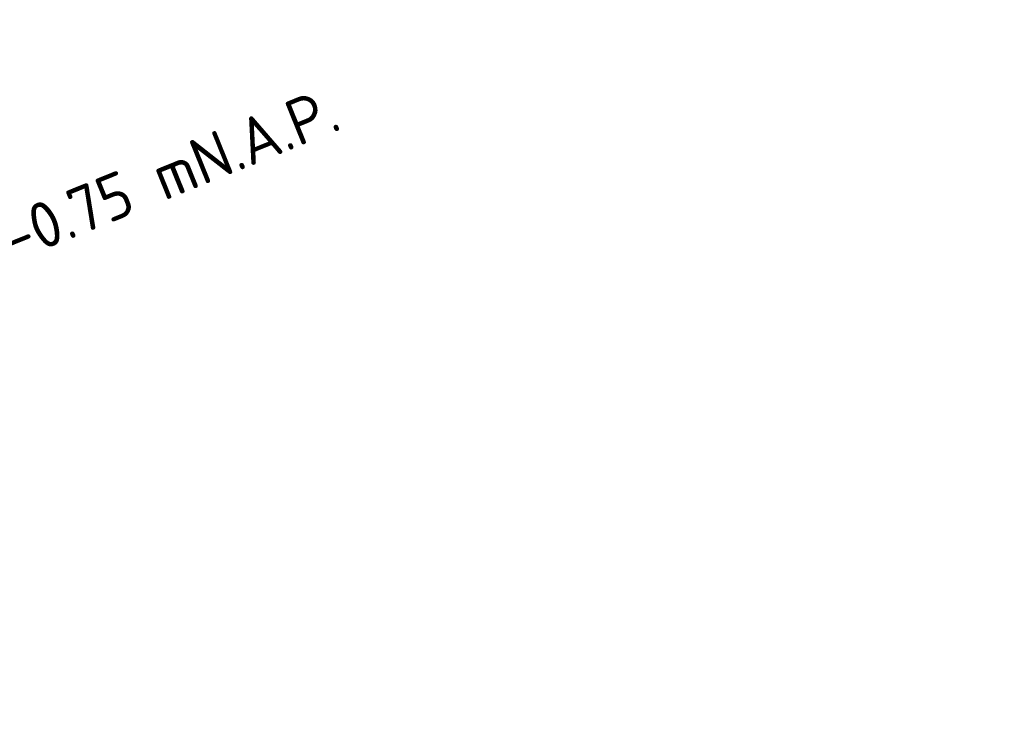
# Model space of a CAD drawing. Header units: metres. Extents: x 126075 to 126745, y 502461 to 502767.
# Tile 48 of 94: x 126552 to 126573, y 502572 to 502588. Entities that reach past the tile are written whole.
import ezdxf

# ---------------------------------------------------------------- set-up
doc = ezdxf.new("R2010")
doc.units = ezdxf.units.M
doc.layers.add('N-WE-VH-HALFVERHARDING_KLEISCHELPEN-A-200', color=252, linetype='CONTINUOUS', lineweight=18)
doc.layers.add('X-XX-AL-T50', color=130, linetype='CONTINUOUS', lineweight=50)
doc.styles.add('NLCS-ISO-M200-T50', font='NLCS-ISO.ttf', dxfattribs={"height": 1})

msp = doc.modelspace()

# ---------------------------------------------------------------- hatches: boundary and pattern name
at = {"layer": 'N-WE-VH-HALFVERHARDING_KLEISCHELPEN-A-200', "transparency": 33554559}
h = msp.add_hatch(dxfattribs=at)
h.set_pattern_fill('AVH-HALFVERHARDING_SCHELPEN-SO', color=256, scale=0.2, pattern_type=2)
h.set_pattern_definition([(5.229815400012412, (126639.9478880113, 502720.3991939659), (-0.09115080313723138, 0.9958371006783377), [0, -1]), (5.229815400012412, (126639.9897491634, 502720.0515624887), (-0.09115080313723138, 0.9958371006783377), [0, -1]), (5.229815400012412, (126639.9704028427, 502720.5920490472), (-0.09115080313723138, 0.9958371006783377), [0, -1]), (343.4284154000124, (126639.4808242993, 502720.2359411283), (3.07866236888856, -0.7223845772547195), [0.107703, -5.277462]), (222.0997154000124, (126639.5840540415, 502720.2052227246), (2.80520960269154, 2.265126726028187), [0.05, -4.95]), (135.8311154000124, (126639.5469550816, 502720.1717015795), (5.52609065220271, -5.519267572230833), [0.09219500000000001, -9.127349]), (211.7949154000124, (126639.2292669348, 502720.0221213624), (-0.9046853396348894, -1.086989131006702), [0.022361, -2.213707]), (331.5397154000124, (126639.2102617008, 502720.0103399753), (2.082824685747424, -0.8135368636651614), [0.036056, -3.569496]), (113.6647154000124, (126639.2419598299, 502719.9931577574), (-1.178137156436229, 1.900523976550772), [0.03162300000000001, -3.130655]), (230.2298154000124, (126639.8757177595, 502719.9808741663), (0.09115083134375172, -0.9958374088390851), [0.04242600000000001, -1.371787]), (5.229815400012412, (126639.8485771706, 502719.9482645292), (0.9046862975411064, 1.086987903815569), [0.06, -0.9400000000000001]), (140.2298154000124, (126639.9083273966, 502719.9537335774), (-0.9958374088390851, -0.09115083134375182), [0.04242600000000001, -1.371787]), (256.7949154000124, (126639.6978807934, 502720.6072718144), (0.8135338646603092, 2.082825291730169), [0.031623, -3.130655]), (5.229815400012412, (126639.6906569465, 502720.5764851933), (0.9046862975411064, 1.086987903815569), [0.05, -0.9500000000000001]), (148.3599154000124, (126639.7404488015, 502720.5810427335), (-3.169812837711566, 1.718221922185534), [0.05, -4.95]), (218.9199154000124, (126639.169175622, 502720.5689202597), (1.900522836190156, 1.178139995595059), [0.036056, -3.569496]), (346.7949154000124, (126639.1411235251, 502720.5462689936), (-2.082825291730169, 0.8135338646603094), [0.063246, -3.099032]), (132.0997154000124, (126639.2026967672, 502720.5318212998), (2.265126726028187, -2.80520960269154), [0.05, -4.95]), (5.229815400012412, (126639.4616144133, 502720.5555205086), (-0.09115080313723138, 0.9958371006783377), [0, -1]), (5.229815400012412, (126639.216437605, 502720.2719921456), (-0.09115080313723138, 0.9958371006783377), [0, -1]), (5.229815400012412, (126639.5289977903, 502719.9290546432), (-0.09115080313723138, 0.9958371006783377), [0, -1]), (5.229815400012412, (126639.7696170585, 502720.2623748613), (-0.09115080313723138, 0.9958371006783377), [0, -1]), (5.229815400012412, (126639.4653286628, 502720.4052334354), (-0.09115080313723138, 0.9958371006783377), [0, -1]), (5.229815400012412, (126639.2435099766, 502720.4150553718), (-0.09115080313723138, 0.9958371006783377), [0, -1]), (5.229815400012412, (126639.3386043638, 502720.363508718), (-0.09115080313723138, 0.9958371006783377), [0, -1]), (5.229815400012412, (126639.3206470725, 502720.1208617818), (-0.09115080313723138, 0.9958371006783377), [0, -1]), (5.229815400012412, (126639.0780001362, 502720.138819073), (-0.09115080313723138, 0.9958371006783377), [0, -1]), (5.229815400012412, (126639.0669938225, 502720.3687731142), (-0.09115080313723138, 0.9958371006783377), [0, -1]), (5.229815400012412, (126639.0170655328, 502720.5851227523), (-0.09115080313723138, 0.9958371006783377), [0, -1]), (5.229815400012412, (126639.3221290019, 502720.6532129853), (-0.09115080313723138, 0.9958371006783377), [0, -1]), (5.229815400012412, (126639.5375671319, 502720.713099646), (-0.09115080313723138, 0.9958371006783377), [0, -1]), (5.229815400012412, (126639.8897561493, 502720.705168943), (-0.09115080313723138, 0.9958371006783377), [0, -1]), (5.229815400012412, (126639.6790119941, 502720.3745832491), (-0.09115080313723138, 0.9958371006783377), [0, -1]), (5.229815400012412, (126639.5630211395, 502720.5447188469), (-0.09115080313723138, 0.9958371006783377), [0, -1]), (5.229815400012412, (126639.686440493, 502720.0740091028), (-0.09115080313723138, 0.9958371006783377), [0, -1]), (5.229815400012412, (126639.392246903, 502719.9968720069), (-0.09115080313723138, 0.9958371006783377), [0, -1]), (5.229815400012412, (126639.7110512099, 502719.8051330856), (-0.09115080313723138, 0.9958371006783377), [0, -1]), (5.229815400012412, (126639.3769559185, 502719.8348035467), (-0.09115080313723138, 0.9958371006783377), [0, -1]), (5.229815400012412, (126639.0610225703, 502719.7757601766), (-0.09115080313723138, 0.9958371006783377), [0, -1]), (5.229815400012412, (126639.1850805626, 502719.736906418), (-0.09115080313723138, 0.9958371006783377), [0, -1]), (5.229815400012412, (126639.1822778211, 502719.8772351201), (-0.09115080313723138, 0.9958371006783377), [0, -1]), (5.229815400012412, (126639.8640728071, 502719.7789722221), (-0.09115080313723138, 0.9958371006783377), [0, -1]), (5.229815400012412, (126639.9462014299, 502720.1982035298), (-0.09115080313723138, 0.9958371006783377), [0, -1]), (5.229815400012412, (126639.8690643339, 502720.4923971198), (-0.09115080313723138, 0.9958371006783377), [0, -1]), (5.229815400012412, (126639.4766078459, 502719.7334650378), (-0.09115080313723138, 0.9958371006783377), [0, -1])])
edge = h.paths.add_edge_path()
edge.add_arc((126588.9665570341, 502577.8348997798), 0.9999999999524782, 3.5522995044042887, 111.596261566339, ccw=False)
edge.add_arc((126604.9358155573, 502578.8262535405), 15.00000000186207, 183.5522995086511, 186.866476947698)
edge.add_arc((126623.606919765, 502581.0746219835), 33.80599088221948, 186.8664769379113, 203.2895918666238)
edge.add_arc((126600.4157242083, 502571.091909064), 8.557503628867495, 203.2895918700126, 219.9791489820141)
edge.add_arc((126593.0920164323, 502564.951128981), 1.000000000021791, -33.295308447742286, 39.979148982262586, ccw=False)
edge.add_line((126593.9278687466, 502564.4021746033), (126593.632662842, 502563.9526863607))
edge.add_arc((126592.7968105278, 502564.5016407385), 1.000000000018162, 201.6195187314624, 326.70469154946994, ccw=False)
edge.add_line((126591.8671595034, 502564.1331994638), (126594.3436152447, 502557.884002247))
edge.add_arc((126598.9920281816, 502559.7258103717), 4.999999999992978, 146.7046915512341, 201.6146098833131, ccw=False)
edge.add_line((126594.8127666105, 502562.4705822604), (126595.3624265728, 502563.3075089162))
edge.add_arc((126596.198278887, 502562.7585545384), 1.000000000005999, 56.35705129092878, 146.7046915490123, ccw=False)
edge.add_arc((126593.9822158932, 502559.4285297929), 4.999999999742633, 21.610646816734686, 56.35705129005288, ccw=False)
edge.add_line((126598.630756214, 502561.2700163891), (126600.0507551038, 502557.685454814))
edge.add_line((126600.0507551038, 502557.685454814), (126601.7241837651, 502558.3485057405))
edge.add_line((126601.7241837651, 502558.3485057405), (126600.8880749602, 502560.4591295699))
edge.add_arc((126605.5366152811, 502562.3006161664), 5.000000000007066, 131.2511100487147, 201.6106468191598, ccw=False)
edge.add_arc((126594.0396522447, 502575.4098775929), 12.436539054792, 311.2511100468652, 315.1802141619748)
edge.add_arc((126599.9059611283, 502569.805408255), 4.327876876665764, 313.0663543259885, 360.7604114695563)
edge.add_arc((126605.2333687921, 502569.8761160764), 0.9999999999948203, 47.37390103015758, 180.7604114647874, ccw=False)
edge.add_arc((126586.7843554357, 502549.8312980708), 28.24262877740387, 25.34251789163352, 47.37390103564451, ccw=False)
edge.add_arc((126621.1363607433, 502520.7557838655), 42.09999999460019, 100.8428102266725, 102.10328435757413, ccw=False)
edge.add_line((126613.2167105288, 502562.1041712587), (126612.8868649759, 502565.718588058))
edge.add_arc((126613.3228884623, 502567.514313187), 1.847902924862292, 214.7808052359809, 256.3520270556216, ccw=False)
edge.add_arc((126586.7843554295, 502549.8312980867), 30.04262877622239, 33.60815944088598, 53.84461590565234)
edge.add_arc((126607.458704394, 502578.1254163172), 4.999999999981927, 178.7226715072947, 233.84461585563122, ccw=False)
edge.add_arc((126617.4562194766, 502577.9024988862), 15.00000000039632, 158.3939377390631, 178.7226714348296, ccw=False)
edge.add_arc((126572.0794579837, 502595.8739835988), 33.80599088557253, 338.3939379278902, 349.6007907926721)
edge.add_arc((126606.3137243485, 502589.5913083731), 0.9999999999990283, 95.2247455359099, 169.6007907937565, ccw=False)
edge.add_line((126606.2226616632, 502590.5871535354), (126610.5810316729, 502590.9856942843))
edge.add_line((126610.5810316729, 502590.9856942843), (126610.4174464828, 502592.7782455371))
edge.add_line((126610.4174464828, 502592.7782455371), (126606.3804835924, 502592.4090950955))
edge.add_arc((126606.2894209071, 502593.4049402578), 0.9999999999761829, 204.0339437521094, 275.2247455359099, ccw=False)
edge.add_arc((126602.7760870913, 502591.8382086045), 2.846837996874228, 24.03394375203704, 55.22469496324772)
edge.add_arc((126602.7473908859, 502591.8583978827), 2.846837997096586, 54.51853089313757, 119.2636728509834)
edge.add_arc((126616.9154150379, 502564.329547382), 33.80599088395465, 117.4040712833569, 124.1619463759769)
edge.add_arc((126597.3706698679, 502593.1298935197), 0.9999999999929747, 185.2345115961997, 304.16194637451, ccw=False)
edge.add_line((126596.3748402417, 502593.038661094), (126595.2531377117, 502605.2823847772))
edge.add_arc((126596.2489673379, 502605.3736172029), 0.9999999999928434, 99.5780154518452, 185.2345115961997, ccw=False)
edge.add_arc((126589.9470397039, 502642.719992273), 36.87434517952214, 279.578015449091, 288.8437285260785)
edge.add_arc((126602.1800021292, 502606.8755972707), 1.000000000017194, 42.26032144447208, 108.84372852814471, ccw=False)
edge.add_line((126602.9200991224, 502607.5480974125), (126609.7561251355, 502600.0249431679))
edge.add_line((126609.7561251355, 502600.0249431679), (126609.4845949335, 502603.0003457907))
edge.add_line((126609.4845949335, 502603.0003457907), (126604.2134557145, 502608.8013174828))
edge.add_arc((126604.9535527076, 502609.4738176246), 0.9999999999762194, 149.0880073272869, 222.2603214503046, ccw=False)
edge.add_arc((126599.3226343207, 502612.8454537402), 5.563167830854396, 329.0880073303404, 337.0971017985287)
edge.add_arc((126600.2317978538, 502612.4613538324), 4.576197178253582, 337.0971017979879, 387.7231877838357)
edge.add_arc((126357.7580837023, 502485.0346031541), 278.4942119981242, 27.7231877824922, 28.59999839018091)
edge.add_arc((126596.1966174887, 502592.2581206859), 26.78726315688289, 76.89279979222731, 89.89545797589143)
edge.add_arc((126596.2477743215, 502620.2953371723), 1.249999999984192, 102.5606798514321, 269.89545797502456, ccw=False)
edge.add_arc((126616.4071438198, 502529.815879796), 93.94807110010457, 98.27159752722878, 102.56067986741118, ccw=False)
edge.add_line((126602.8912426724, 502622.7866304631), (126602.7247038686, 502624.5812951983))
edge.add_arc((126616.4071438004, 502529.8158798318), 95.74807106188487, 98.21571622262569, 102.8460054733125)
edge.add_arc((126594.8414249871, 502624.3862005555), 1.250000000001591, 122.36157101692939, 282.8460054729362, ccw=False)
edge.add_arc((126587.7089269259, 502635.641898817), 12.07528693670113, 302.3615710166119, 321.3786934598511)
edge.add_arc((126592.1601494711, 502632.0858236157), 6.378002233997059, 321.3786934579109, 366.2630229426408)
edge.add_arc((126565.4496741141, 502629.1544067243), 33.24885444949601, 6.263022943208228, 20.42381599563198)
edge.add_arc((126404.6078350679, 502569.2617477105), 204.8799349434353, 20.42381599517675, 21.36319583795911)
edge.add_arc((126596.3417604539, 502644.2594107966), 0.9999999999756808, 95.2532122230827, 201.3631958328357, ccw=False)
edge.add_line((126596.2502030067, 502645.2552105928), (126600.795131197, 502645.6730877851))
edge.add_line((126600.795131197, 502645.6730877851), (126600.630327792, 502647.4655274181))
edge.add_line((126600.630327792, 502647.4655274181), (126594.9528734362, 502646.9435216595))
edge.add_arc((126594.8613159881, 502647.9393214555), 1.000000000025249, 202.4670899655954, 275.25321227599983, ccw=False)
edge.add_arc((126404.6078344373, 502569.2617470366), 204.8799357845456, 22.46709007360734, 22.60840213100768)
edge.add_arc((125598.3234162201, 502233.4992058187), 1078.28193208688, 22.6084020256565, 23.28344494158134)
edge.add_arc((126553.3948930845, 502644.4908651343), 38.53404440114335, 23.28344494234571, 29.77586439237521)
edge.add_arc((126003.516389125, 502329.8800104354), 672.0530725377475, 29.77586439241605, 30.05132788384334)
edge.add_arc((126575.905767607, 502661.0332190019), 10.77246028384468, 30.05132788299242, 39.48210382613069)
edge.add_arc((126584.9920258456, 502668.5185868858), 0.9999999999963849, 95.2532122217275, 219.482103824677, ccw=False)
edge.add_line((126584.9004683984, 502669.5143866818), (126598.4961042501, 502670.7644187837))
edge.add_line((126598.4961042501, 502670.7644187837), (126598.3318858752, 502672.5569122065))
edge.add_line((126598.3318858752, 502672.5569122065), (126586.0706444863, 502671.4295691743))
edge.add_arc((126586.0248657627, 502671.9274690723), 0.4999999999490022, 108.2578619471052, 275.25321223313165, ccw=False)
edge.add_line((126585.8682187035, 502672.4022971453), (126597.9794119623, 502676.3978123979))
edge.add_line((126597.9794119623, 502676.3978123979), (126597.8111165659, 502678.2377141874))
edge.add_line((126597.8111165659, 502678.2377141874), (126573.283058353, 502670.1458417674))
edge.add_arc((126574.8495289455, 502665.3975610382), 5.000000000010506, 108.2578619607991, 114.4111536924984)
edge.add_arc((126578.3045711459, 502657.7849023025), 13.36001732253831, 114.4111536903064, 142.1436398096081)
edge.add_arc((126566.9665946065, 502666.5974153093), 1.000000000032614, 248.419033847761, 322.14363980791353, ccw=False)
edge.add_line((126566.5987789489, 502665.6675165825), (126554.7511736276, 502670.3537631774))
edge.add_arc((126555.3028971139, 502671.7486112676), 1.500000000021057, 202.0031152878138, 248.4190338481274, ccw=False)
edge.add_line((126553.9121518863, 502671.186625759), (126553.9048873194, 502671.2046033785))
edge.add_line((126553.9048873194, 502671.2046033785), (126556.3948194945, 502665.0427696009))
edge.add_arc((126557.7855647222, 502665.6047551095), 1.500000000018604, 68.41903384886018, 202.0031152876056, ccw=False)
edge.add_line((126558.3372882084, 502666.9996031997), (126565.937557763, 502663.9933638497))
edge.add_arc((126565.5697421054, 502663.0634651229), 0.9999999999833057, -7.261166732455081, 68.41903384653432, ccw=False)
edge.add_arc((126577.2477912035, 502661.5755167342), 10.7724602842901, 172.7388332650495, 193.9549116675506)
edge.add_arc((127219.0112377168, 502821.0487961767), 672.0530725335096, 193.954911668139, 194.2303751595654)
edge.add_arc((126604.9316365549, 502665.3163254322), 38.53404439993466, 194.2303751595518, 197.9681072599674)
edge.add_arc((126567.3257316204, 502653.1205646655), 1.000000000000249, -69.27720538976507, 17.968107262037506, ccw=False)
edge.add_line((126567.6795785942, 502652.1852613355), (126562.3978544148, 502650.1870624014))
edge.add_line((126562.3978544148, 502650.1870624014), (126568.5844469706, 502634.8771052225))
edge.add_line((126568.5844469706, 502634.8771052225), (126573.5592855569, 502636.8871015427))
edge.add_arc((126573.9338971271, 502635.9599196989), 0.9999999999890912, 21.548072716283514, 112.00030754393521, ccw=False)
edge.add_arc((126764.2132617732, 502714.5745484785), 204.8799347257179, 202.4525423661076, 203.5346762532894)
edge.add_arc((126575.4386512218, 502632.4155176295), 1.000000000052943, -67.99969245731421, 20.465938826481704, ccw=False)
edge.add_line((126575.813262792, 502631.4883357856), (126570.7761917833, 502629.4531955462))
edge.add_line((126570.7761917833, 502629.4531955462), (126571.4505743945, 502627.784301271))
edge.add_line((126571.4505743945, 502627.784301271), (126576.7576100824, 502629.9285160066))
edge.add_arc((126577.1322216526, 502629.0013341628), 0.9999999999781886, 29.584964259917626, 112.0003075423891, ccw=False)
edge.add_arc((126606.9158653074, 502645.9104619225), 33.2488544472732, 209.5849642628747, 217.7432166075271)
edge.add_arc((126585.6674151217, 502629.462177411), 6.37800223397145, 217.7432166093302, 262.6275460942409)
edge.add_arc((126586.3984839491, 502635.1123624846), 12.07528693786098, 262.6275460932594, 279.9720452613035)
edge.add_arc((126586.2479838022, 502637.515978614), 14.47113374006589, 278.9108796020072, 283.8583749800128)
edge.add_arc((126590.0135531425, 502622.2524752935), 1.250000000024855, 18.1938414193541, 103.85837497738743, ccw=False)
edge.add_arc((126566.9068666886, 502614.658135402), 25.5726840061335, 12.337997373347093, 18.19384142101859, ccw=False)
edge.add_arc((126590.6677959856, 502619.8553650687), 1.249999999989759, -81.3192368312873, 12.337997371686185, ccw=False)
edge.add_arc((126594.899430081, 502592.1392795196), 26.78726315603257, 98.68076316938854, 113.576223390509)
edge.add_line((126584.1853625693, 502616.6905773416), (126584.1441429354, 502616.5618403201))
edge.add_arc((126577.0013450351, 502618.8488554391), 7.499999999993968, 291.8759865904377, 342.24572559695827, ccw=False)
edge.add_line((126579.7958366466, 502611.8889117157), (126578.1420540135, 502611.224900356))
edge.add_line((126578.1420540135, 502611.224900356), (126578.8164382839, 502609.5560019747))
edge.add_line((126578.8164382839, 502609.5560019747), (126581.5326471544, 502610.6465887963))
edge.add_arc((126581.9052460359, 502609.7185962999), 1.000000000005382, 16.18589305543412, 111.8759865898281, ccw=False)
edge.add_arc((126587.2604158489, 502611.2729872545), 4.57619717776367, 196.1858930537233, 213.3719213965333)
edge.add_arc((126588.0846523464, 502611.8158917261), 5.563167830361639, 213.3719213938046, 263.0454820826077)
edge.add_arc((126591.8758538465, 502642.8966996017), 36.87434517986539, 263.0454820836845, 270.8910077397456)
edge.add_arc((126592.4648147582, 502605.0269339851), 1.000000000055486, 5.234511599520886, 90.89100774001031, ccw=False)
edge.add_line((126593.4606443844, 502605.1181664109), (126594.4655374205, 502594.1494538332))
edge.add_arc((126584.5072411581, 502593.2371295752), 9.99999999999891, -35.20019108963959, 5.234511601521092, ccw=False)
edge.add_arc((126604.9358155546, 502578.8262535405), 14.99999999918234, 144.7998089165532, 161.9684960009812)
edge.add_arc((126585.9180863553, 502585.0170512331), 5.000000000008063, 291.5962615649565, 341.96849600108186, ccw=False)
edge.add_line((126587.7584057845, 502580.3680487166), (126587.1184578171, 502580.1185305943))
edge.add_line((126587.1184578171, 502580.1185305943), (126587.7816446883, 502578.4451774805))
edge.add_line((126587.7816446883, 502578.4451774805), (126588.6022612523, 502578.7661830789))
edge.add_line((126588.6022612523, 502578.7661830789), (126588.5984931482, 502578.764700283))
edge = h.paths.add_edge_path(flags=16)
edge.add_arc((126594.0396522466, 502575.4098775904), 10.63653905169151, 305.3725825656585, 315.3761143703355)
edge.add_arc((126599.9059611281, 502569.805408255), 2.527876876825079, 312.3851588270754, 384.1562434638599)
edge.add_arc((126596.0467104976, 502568.0745336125), 6.757503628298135, 24.15624346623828, 45.97071491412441)
edge.add_arc((126578.4983566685, 502549.9212587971), 32.00599088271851, 45.97071491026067, 62.16213623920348)
edge.add_arc((126592.9052280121, 502577.3258674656), 1.046837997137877, 59.01019263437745, 125.5903860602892)
edge.add_arc((126592.8763573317, 502577.3059284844), 1.046837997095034, 123.669920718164, 190.2501141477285)
edge.add_arc((126623.6069197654, 502581.0746219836), 32.00599088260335, 187.0981705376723, 203.2895918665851)
edge.add_arc((126600.4157242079, 502571.0919090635), 6.757503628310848, 203.2895918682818, 225.1040633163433)
edge.add_arc((126597.4303634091, 502568.0956842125), 2.527876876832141, 225.104063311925, 296.8751479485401)
edge.add_arc((126594.2664635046, 502575.5665204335), 10.63653905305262, 293.8841924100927, 303.8877242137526)
edge = h.paths.add_edge_path(flags=16)
edge.add_arc((126602.7473908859, 502591.8583978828), 1.046837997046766, 53.91138026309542, 120.4915736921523)
edge.add_arc((126616.915415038, 502564.3295473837), 32.00599088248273, 117.3396300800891, 133.5310514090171)
edge.add_arc((126599.5255802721, 502582.6347312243), 6.757503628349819, 133.5310514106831, 155.3455228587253)
edge.add_arc((126595.6815267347, 502584.3990993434), 2.527876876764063, 155.3455228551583, 227.1166074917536)
edge.add_arc((126601.5963486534, 502589.9523450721), 10.63653905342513, 224.1256519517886, 234.1291837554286)
edge.add_arc((126601.3709080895, 502590.1109542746), 10.63653905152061, 235.6140421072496, 245.6175739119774)
edge.add_arc((126598.1421635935, 502582.6679128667), 2.527876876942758, 242.6266183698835, 314.3977030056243)
edge.add_arc((126595.1829699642, 502585.6899842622), 6.757503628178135, 314.3977030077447, 336.212174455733)
edge.add_arc((126572.0794579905, 502595.8739836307), 32.00599088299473, 336.2121744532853, 352.4035957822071)
edge.add_arc((126602.7760870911, 502591.8382086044), 1.046837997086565, 349.2516521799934, 415.8318456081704)
edge = h.paths.add_edge_path(flags=16)
edge.add_arc((126591.8758538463, 502642.8966995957), 35.07434517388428, 263.04548208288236, 273.6523034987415, ccw=False)
edge.add_arc((126588.0846523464, 502611.8158917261), 3.763167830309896, 213.3719213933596, 263.04548208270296, ccw=False)
edge.add_arc((126587.2604158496, 502611.2729872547), 2.776197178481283, 162.7458354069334, 213.3719213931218, ccw=False)
edge.add_arc((126848.8516783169, 502530.0258935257), 276.694211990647, 162.0394205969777, 162.7458354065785, ccw=False)
edge.add_arc((126594.8994300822, 502592.1392795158), 24.98726315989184, 93.74088919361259, 111.7478632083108, ccw=False)
edge.add_arc((126596.1966174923, 502592.2581206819), 24.98726315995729, 78.72115998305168, 96.7281339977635, ccw=False)
edge.add_arc((126357.7580837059, 502485.0346031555), 276.694211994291, 27.723187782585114, 28.4296025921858, ccw=False)
edge.add_arc((126600.2317978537, 502612.4613538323), 2.776197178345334, -22.90289820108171, 27.723187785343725, ccw=False)
edge.add_arc((126599.3226343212, 502612.84545374), 3.763167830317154, 287.4235411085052, 337.09710179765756, ccw=False)
edge.add_arc((126589.9470397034, 502642.7199922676), 35.07434517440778, 276.8167196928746, 287.423541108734, ccw=False)
edge = h.paths.add_edge_path(flags=16)
edge.add_arc((126586.1472959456, 502637.4752916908), 12.67113372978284, 292.2486467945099, 305.1712734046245)
edge.add_arc((126587.7089269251, 502635.641898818), 10.27528693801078, 303.9419090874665, 321.3786934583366)
edge.add_arc((126592.1601494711, 502632.0858236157), 4.578002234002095, 321.3786934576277, 366.2630229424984)
edge.add_arc((126565.4496741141, 502629.1544067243), 31.44885444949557, 6.263022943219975, 20.4238159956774)
edge.add_arc((126404.6078351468, 502569.2617477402), 203.0799348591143, 20.42381599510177, 22.60840202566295)
edge.add_arc((125598.32341622, 502233.4992058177), 1076.481932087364, 22.6084020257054, 23.28344494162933)
edge.add_arc((126553.394893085, 502644.4908651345), 36.73404440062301, 23.28344494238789, 29.77586439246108)
edge.add_arc((126003.5163891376, 502329.8800104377), 670.2530725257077, 29.77586439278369, 30.05132788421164)
edge.add_arc((126575.905767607, 502661.033219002), 8.972460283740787, 30.05132788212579, 51.43972309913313)
edge.add_arc((126578.485963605, 502664.26997461), 4.833136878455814, 51.43972309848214, 79.73468830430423)
edge.add_arc((126577.7791426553, 502657.5725821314), 11.56001732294, 82.20378672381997, 110.5985770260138)
edge.add_arc((126578.3045711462, 502657.7849023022), 11.56001732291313, 113.407662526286, 141.8024528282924)
edge.add_arc((126573.1432558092, 502662.1110421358), 4.833136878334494, 144.2715512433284, 172.5665164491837)
edge.add_arc((126577.2477912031, 502661.5755167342), 8.972460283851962, 172.5665164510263, 193.9549116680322)
edge.add_arc((127219.0112377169, 502821.0487961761), 670.2530725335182, 193.9549116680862, 194.2303751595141)
edge.add_arc((126604.9316365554, 502665.3163254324), 36.73404440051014, 194.2303751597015, 200.722794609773)
edge.add_arc((127577.4112982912, 503033.2279689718), 1076.481932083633, 200.7227946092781, 201.397837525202)
edge.add_arc((126764.2132618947, 502714.5745485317), 203.0799348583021, 201.3978375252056, 203.5824235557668)
edge.add_arc((126606.9158653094, 502645.9104619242), 31.44885444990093, 203.5824235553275, 217.7432166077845)
edge.add_arc((126585.6674151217, 502629.4621774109), 4.578002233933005, 217.7432166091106, 262.6275460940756)
edge.add_arc((126586.398483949, 502635.1123624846), 10.27528693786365, 262.6275460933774, 280.064330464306)
edge.add_arc((126586.2479838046, 502637.5159786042), 12.67113372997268, 278.8349661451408, 291.7575927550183)
h.paths.add_polyline_path([(126569.0271093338, 502649.3420680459), (126569.6826795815, 502647.7194998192), (126570.1462705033, 502647.9068056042), (126569.4907002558, 502649.5293738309)], flags=16)
h.paths.add_polyline_path([(126570.1462705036, 502647.9068056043), (126569.6826795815, 502647.7194998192), (126569.0271093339, 502649.3420680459), (126567.4972592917, 502648.7239589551), (126568.5274411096, 502646.1742088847), (126568.9910320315, 502646.3615146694), (126569.6466022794, 502644.7389464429), (126571.1764523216, 502645.3570555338)], flags=16)
h.paths.add_polyline_path([(126568.5274411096, 502646.1742088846), (126569.1830113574, 502644.5516406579), (126569.6466022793, 502644.7389464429), (126568.9910320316, 502646.3615146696)], flags=16)
h.paths.add_polyline_path([(126567.0549994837, 502646.6689326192), (126566.5914085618, 502646.4816268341), (126565.9358383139, 502648.1041950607), (126564.5450655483, 502647.5422777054), (126565.5752473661, 502644.9925276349), (126566.0388382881, 502645.1798334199), (126566.6944085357, 502643.5572651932), (126568.0851813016, 502644.1191825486), (126567.1486523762, 502646.4371371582)], flags=16)
h.paths.add_polyline_path([(126565.9358383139, 502648.1041950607), (126566.5914085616, 502646.4816268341), (126567.0549994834, 502646.668932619), (126566.3994292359, 502648.2915008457)], flags=16)
h.paths.add_polyline_path([(126565.5752473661, 502644.9925276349), (126566.2308176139, 502643.3699594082), (126566.6944085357, 502643.5572651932), (126566.0388382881, 502645.1798334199)], flags=16)
h.paths.add_polyline_path([(126567.9962019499, 502643.0046949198), (126568.6517721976, 502641.3821266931), (126569.1153631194, 502641.5694324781), (126568.4597928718, 502643.1920007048)], flags=16)
h.paths.add_polyline_path([(126570.966024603, 502644.1957921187), (126571.6215948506, 502642.573223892), (126572.0851857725, 502642.760529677), (126571.4296155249, 502644.3830979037)], flags=16)
h.paths.add_polyline_path([(126572.0851857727, 502642.7605296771), (126571.6215948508, 502642.5732238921), (126570.966024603, 502644.1957921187), (126569.5752518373, 502643.6338747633), (126570.6054336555, 502641.0841246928), (126571.0690245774, 502641.2714304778), (126571.724594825, 502639.6488622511), (126573.1153675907, 502640.2107796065), (126572.1788386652, 502642.5287342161)], flags=16)
h.paths.add_polyline_path([(126570.6054336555, 502641.0841246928), (126571.2610039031, 502639.4615564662), (126571.724594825, 502639.6488622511), (126571.0690245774, 502641.2714304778)], flags=16)
h.paths.add_polyline_path([(126569.1153631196, 502641.5694324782), (126568.6517721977, 502641.3821266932), (126567.9962019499, 502643.0046949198), (126566.6054291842, 502642.4427775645), (126567.6356110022, 502639.893027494), (126568.0992019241, 502640.080333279), (126568.7547721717, 502638.4577650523), (126570.1455449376, 502639.0196824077), (126569.2090160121, 502641.3376370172)], flags=16)
h.paths.add_polyline_path([(126567.6356110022, 502639.893027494), (126568.2911812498, 502638.2704592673), (126568.7547721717, 502638.4577650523), (126568.0992019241, 502640.080333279)], flags=16)

# ---------------------------------------------------------------- texts
at = {"layer": 'X-XX-AL-T50', "insert": (126549.4743954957, 502582.5203461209), "char_height": 1, "attachment_point": 1, "rotation": 22.040784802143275, "style": 'NLCS-ISO-M200-T50'}
msp.add_mtext_dynamic_manual_height_columns('VP -0.75 mN.A.P.', width=11.88480147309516, gutter_width=5, heights=[0], dxfattribs=at)

doc.saveas('drawing.dxf')
